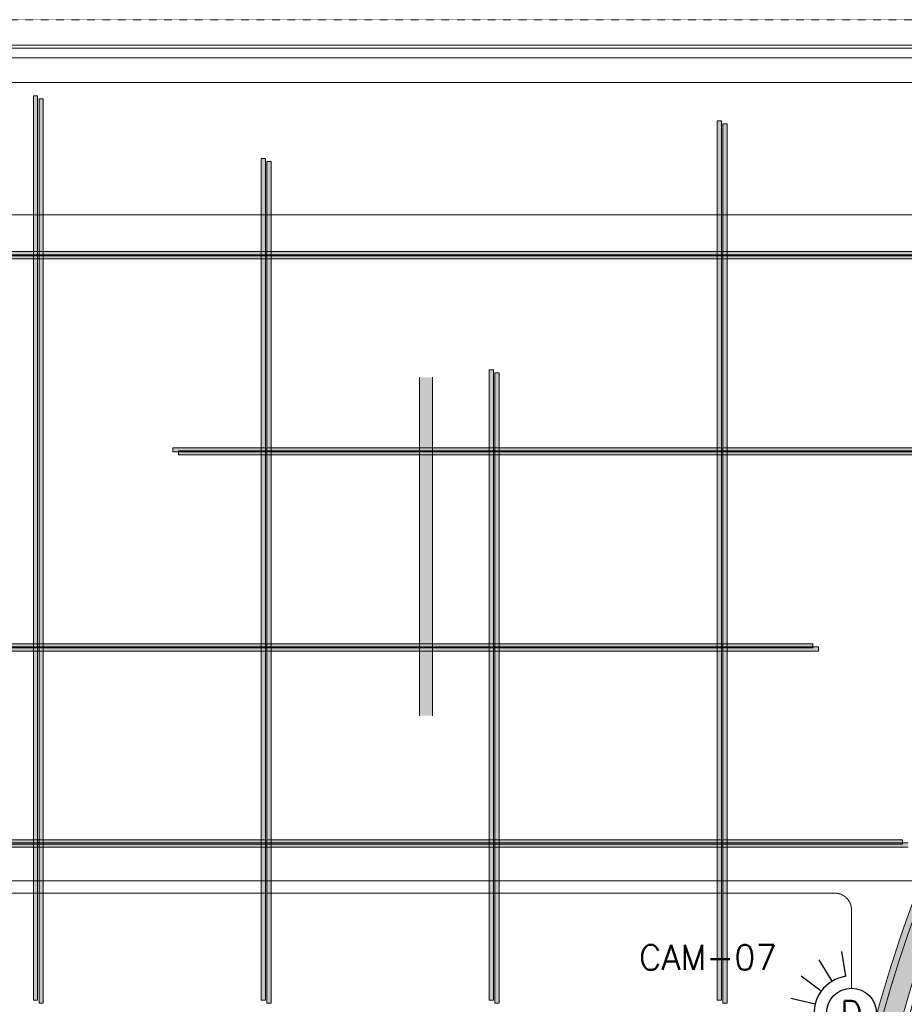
# Model space of a CAD drawing. Header units: millimetres. Extents: x 49250 to 72845, y -20157 to 18303.
# Tile 15 of 16: x 58449 to 63768, y 12381 to 18302. Entities that reach past the tile are written whole.
import ezdxf
from ezdxf.enums import TextEntityAlignment as Align

# ---------------------------------------------------------------- set-up
doc = ezdxf.new("R2010")
doc.units = ezdxf.units.MM
doc.header["$MEASUREMENT"] = 0
doc.linetypes.add('HIDDENX2', pattern=[0.75, 0.5, -0.25])
doc.linetypes.add('IRISH HOUSE_FF46_HYD AIRPORT_HVAC DUCTING LAYOUT 3$0$( Dashed )', pattern=[0.75, 0.5, -0.25])
doc.layers.get('0').update_dxf_attribs({"lineweight": 5})
for name, color, linetype in [('ELV-CCTV-SYSTEM-EQP', 5, 'Continuous'), ('IRISH HOUSE_FF46_HYD AIRPORT_HVAC DUCTING LAYOUT 3$0$Flooring', 8, 'Continuous'), ('IRISH HOUSE_FF46_HYD AIRPORT_HVAC DUCTING LAYOUT 3$0$RCP LAYOUT', 8, 'Continuous')]:
    doc.layers.add(name, color=color, linetype=linetype)
for name, color, linetype, lineweight in [('IRISH HOUSE_FF46_HYD AIRPORT_HVAC DUCTING LAYOUT 3$0$00 Structural', 2, 'Continuous', 25), ('IRISH HOUSE_FF46_HYD AIRPORT_HVAC DUCTING LAYOUT 3$0$02 Furniture', 14, 'Continuous', 25), ('IRISH HOUSE_FF46_HYD AIRPORT_HVAC DUCTING LAYOUT 3$0$03 Partition', 152, 'Continuous', 25), ('IRISH HOUSE_FF46_HYD AIRPORT_HVAC DUCTING LAYOUT 3$0$Ceiling', 14, 'Continuous', 9), ('IRISH HOUSE_FF46_HYD AIRPORT_HVAC DUCTING LAYOUT 3$0$Furniture', 14, 'Continuous', 9), ('IRISH HOUSE_FF46_HYD AIRPORT_HVAC DUCTING LAYOUT 3$0$Grey', 8, 'Continuous', 9), ('M-MEP-ELPR-EQUIP', 6, 'Continuous', 20), ('M-MEP-ELTV-CABLE', 96, 'HIDDENX2', 20), ('M-MEP-GEN', 7, 'Continuous', 5)]:
    doc.layers.add(name, color=color, linetype=linetype, lineweight=lineweight)
doc.styles.get("Standard").update_dxf_attribs({"font": 'romans.shx'})

# ---------------------------------------------------------------- blocks, each defined once
blk = doc.blocks.new('IRISH HOUSE_FF46_HYD AIRPORT_HVAC DUCTING LAYOUT 3$0$IRISH HOUSE-RCP LAYOUT')
at = {"lineweight": 0, "ltscale": 0.25}
h = blk.add_hatch(color=8, dxfattribs=at)
h.dxf.hatch_style = 1
edge = h.paths.add_edge_path()
edge.add_line((14811.2, 5878.4), (14696.6, 5979.9))
edge.add_arc((20815.3, 1083.1), 7837, 141.32998, 165.79345)
edge.add_line((13218, 3006.4), (13375.3, 3006.4))
edge.add_arc((20786.8, 1095.9), 7653.7, 141.32888, 165.54519, ccw=False)
edge = h.paths.add_edge_path()
edge.add_line((15341.4, 6700.9), (15455.9, 6599.1))
edge.add_arc((20875.4, 1115.8), 7709.6, 91.19276, 134.66521, ccw=False)
edge.add_line((20714.9, 8823.7), (20714.9, 8976.2))
edge.add_arc((20868.5, 1130.6), 7847.1, 91.12089, 134.77697)
at = {"layer": 'IRISH HOUSE_FF46_HYD AIRPORT_HVAC DUCTING LAYOUT 3$0$02 Furniture', "lineweight": 0, "ltscale": 0.25}
h = blk.add_hatch(color=8, dxfattribs=at)
h.dxf.hatch_style = 1
h.paths.add_polyline_path([(10506.6, 4944), (10582.9, 4944), (10582.9, 6979.9), (10506.6, 6979.9)])
at = {"layer": 'IRISH HOUSE_FF46_HYD AIRPORT_HVAC DUCTING LAYOUT 3$0$Ceiling', "lineweight": 0, "ltscale": 0.25}
h = blk.add_hatch(color=8, dxfattribs=at)
h.dxf.hatch_style = 1
h.paths.add_polyline_path([(8184, 8673), (8209.4, 8673), (8209.4, 3235), (8184, 3235)])
h = blk.add_hatch(color=8, dxfattribs=at)
h.dxf.hatch_style = 1
h.paths.add_polyline_path([(8218, 8654.8), (8243.4, 8654.8), (8243.4, 3216.9), (8218, 3216.9)])
h = blk.add_hatch(color=8, dxfattribs=at)
h.dxf.hatch_style = 1
h.paths.add_polyline_path([(12295.6, 8522.6), (12321, 8522.6), (12321, 3235), (12295.6, 3235)])
h = blk.add_hatch(color=8, dxfattribs=at)
h.dxf.hatch_style = 1
h.paths.add_polyline_path([(12329.5, 8504.5), (12354.9, 8504.5), (12354.9, 3216.9), (12329.5, 3216.9)])
h = blk.add_hatch(color=8, dxfattribs=at)
h.dxf.hatch_style = 1
h.paths.add_polyline_path([(9554.5, 8295.5), (9579.9, 8295.5), (9579.9, 3235), (9554.5, 3235)])
h = blk.add_hatch(color=8, dxfattribs=at)
h.dxf.hatch_style = 1
h.paths.add_polyline_path([(9588.5, 8277.3), (9613.9, 8277.3), (9613.9, 3216.9), (9588.5, 3216.9)])
h = blk.add_hatch(color=8, dxfattribs=at)
h.dxf.hatch_style = 1
h.paths.add_polyline_path([(16578.5, 7735.2), (16578.5, 7709.8), (7614.5, 7709.8), (7614.5, 7735.2)])
h = blk.add_hatch(color=8, dxfattribs=at)
h.dxf.hatch_style = 1
h.paths.add_polyline_path([(16612.4, 7717.1), (16612.4, 7691.7), (7648.4, 7691.7), (7648.4, 7717.1)])
h = blk.add_hatch(color=8, dxfattribs=at)
h.dxf.hatch_style = 1
h.paths.add_polyline_path([(10925.1, 7024.4), (10950.5, 7024.4), (10950.5, 3235), (10925.1, 3235)])
h = blk.add_hatch(color=8, dxfattribs=at)
h.dxf.hatch_style = 1
h.paths.add_polyline_path([(10959, 7006.3), (10984.4, 7006.3), (10984.4, 3216.9), (10959, 3216.9)])
h = blk.add_hatch(color=8, dxfattribs=at)
h.dxf.hatch_style = 1
h.paths.add_polyline_path([(15021.2, 6556.2), (15021.2, 6530.8), (9022.7, 6530.8), (9022.7, 6556.2)])
h = blk.add_hatch(color=8, dxfattribs=at)
h.dxf.hatch_style = 1
h.paths.add_polyline_path([(15055.1, 6538.1), (15055.1, 6512.7), (9056.7, 6512.7), (9056.7, 6538.1)])
h = blk.add_hatch(color=8, dxfattribs=at)
h.dxf.hatch_style = 1
h.paths.add_polyline_path([(12870.4, 5377.2), (12870.4, 5351.8), (7826.4, 5351.8), (7826.4, 5377.2)])
h = blk.add_hatch(color=8, dxfattribs=at)
h.dxf.hatch_style = 1
h.paths.add_polyline_path([(12904.4, 5359), (12904.4, 5333.6), (7860.3, 5333.6), (7860.3, 5359)])
h = blk.add_hatch(color=8, dxfattribs=at)
h.dxf.hatch_style = 1
h.paths.add_polyline_path([(13409.7, 4198.2), (13409.7, 4172.8), (7566, 4172.8), (7566, 4198.2)])
h = blk.add_hatch(color=8, dxfattribs=at)
h.dxf.hatch_style = 1
h.paths.add_polyline_path([(13443.6, 4180), (13443.6, 4154.6), (7600, 4154.6), (7600, 4180)])
at = {"layer": 'IRISH HOUSE_FF46_HYD AIRPORT_HVAC DUCTING LAYOUT 3$0$00 Structural', "color": 8, "lineweight": 0, "ltscale": 0.25}
for centre, radius, start, end in [((20815.3, 1083.1), 7837, 141.32998, 165.79348), ((20860.4, 1068.4), 7731.9, 141.9568, 165.48374)]:
    blk.add_arc(centre, radius, start, end, dxfattribs=at)
at = {"layer": 'IRISH HOUSE_FF46_HYD AIRPORT_HVAC DUCTING LAYOUT 3$0$02 Furniture', "color": 8, "lineweight": 0, "ltscale": 0.25}
for p, q in [((10506.6, 6979.9), (10506.6, 4944)), ((10582.9, 4944), (10582.9, 6979.9))]:
    blk.add_line(p, q, dxfattribs=at)
at = {"layer": 'IRISH HOUSE_FF46_HYD AIRPORT_HVAC DUCTING LAYOUT 3$0$03 Partition', "color": 8, "lineweight": 0, "ltscale": 0.25}
for p, q in [((6588.5, 8977.8), (20816.5, 8977.8)), ((8196.7, 8977.8), (20816.5, 8977.8)), ((20816.5, 8901.6), (6588.5, 8901.6))]:
    blk.add_line(p, q, dxfattribs=at)
at = {"layer": 'IRISH HOUSE_FF46_HYD AIRPORT_HVAC DUCTING LAYOUT 3$0$Ceiling', "color": 8, "lineweight": 0, "ltscale": 0.25}
for p, q in [((8184, 8673), (8209.4, 8673)), ((8184, 3235), (8184, 8673)), ((8209.4, 8673), (8209.4, 3235)), ((8218, 8654.8), (8243.4, 8654.8)), ((8218, 3216.9), (8218, 8654.8)), ((8243.4, 8654.8), (8243.4, 3216.9)), ((12295.6, 8522.6), (12321, 8522.6)), ((12295.6, 3235), (12295.6, 8522.6)), ((12321, 8522.6), (12321, 3235)), ((12329.5, 8504.5), (12354.9, 8504.5)), ((12329.5, 3216.9), (12329.5, 8504.5)), ((12354.9, 8504.5), (12354.9, 3216.9)), ((9554.5, 8295.5), (9579.9, 8295.5)), ((9554.5, 3235), (9554.5, 8295.5)), ((9579.9, 8295.5), (9579.9, 3235)), ((9588.5, 8277.3), (9613.9, 8277.3)), ((9588.5, 3216.9), (9588.5, 8277.3)), ((9613.9, 8277.3), (9613.9, 3216.9)), ((7614.5, 7735.2), (16578.5, 7735.2)), ((16578.5, 7709.8), (7614.5, 7709.8)), ((7648.4, 7717.1), (16612.4, 7717.1)), ((16612.4, 7691.7), (7648.4, 7691.7)), ((10925.1, 7024.4), (10950.5, 7024.4)), ((10925.1, 3235), (10925.1, 7024.4)), ((10950.5, 7024.4), (10950.5, 3235)), ((10959, 7006.3), (10984.4, 7006.3)), ((10959, 3216.9), (10959, 7006.3)), ((10984.4, 7006.3), (10984.4, 3216.9)), ((9022.7, 6530.8), (9022.7, 6556.2)), ((9022.7, 6556.2), (15021.2, 6556.2)), ((15021.2, 6530.8), (9022.7, 6530.8)), ((9056.7, 6512.7), (9056.7, 6538.1)), ((9056.7, 6538.1), (15055.1, 6538.1)), ((15055.1, 6512.7), (9056.7, 6512.7)), ((7826.4, 5377.2), (12870.4, 5377.2)), ((12870.4, 5351.8), (7826.4, 5351.8)), ((7860.3, 5359), (12904.4, 5359)), ((12904.4, 5333.6), (7860.3, 5333.6)), ((12870.4, 5377.2), (12870.4, 5351.8)), ((12904.4, 5359), (12904.4, 5333.6)), ((7566, 4198.2), (13409.7, 4198.2)), ((13409.7, 4172.8), (7566, 4172.8)), ((7600, 4180), (13443.6, 4180)), ((13443.6, 4154.6), (7600, 4154.6)), ((13409.7, 4198.2), (13409.7, 4172.8)), ((8209.4, 3235), (8184, 3235)), ((8243.4, 3216.9), (8218, 3216.9)), ((9579.9, 3235), (9554.5, 3235)), ((9613.9, 3216.9), (9588.5, 3216.9)), ((10950.5, 3235), (10925.1, 3235)), ((10984.4, 3216.9), (10959, 3216.9)), ((12321, 3235), (12295.6, 3235)), ((12354.9, 3216.9), (12329.5, 3216.9))]:
    blk.add_line(p, q, dxfattribs=at)
for start in [141.9568, 163.14185]:
    blk.add_arc((20894.4, 1050.2), 7731.9, start, 165.48374, dxfattribs=at)
at = {"layer": 'IRISH HOUSE_FF46_HYD AIRPORT_HVAC DUCTING LAYOUT 3$0$Flooring', "color": 8, "lineweight": 0, "ltscale": 0.25}
blk.add_line((20851, 8959.6), (1388.7, 8959.6), dxfattribs=at)
blk.add_arc((20924.1, 1044.8), 7915.2, 90.52936, 165.78382, dxfattribs=at)
at = {"layer": 'IRISH HOUSE_FF46_HYD AIRPORT_HVAC DUCTING LAYOUT 3$0$Furniture', "color": 8, "lineweight": 0, "ltscale": 0.25}
blk.add_line((20816.5, 8977.7), (1459, 8977.7), dxfattribs=at)
at = {"layer": 'IRISH HOUSE_FF46_HYD AIRPORT_HVAC DUCTING LAYOUT 3$0$Grey', "color": 8, "linetype": 'IRISH HOUSE_FF46_HYD AIRPORT_HVAC DUCTING LAYOUT 3$0$( Dashed )', "lineweight": 0, "ltscale": 0.2}
blk.add_line((20816.5, 9130.1), (1461.7, 9130.1), dxfattribs=at)
blk = doc.blocks.new('IRISH HOUSE_FF46_HYD AIRPORT_HVAC DUCTING LAYOUT 3')
at = {"layer": 'IRISH HOUSE_FF46_HYD AIRPORT_HVAC DUCTING LAYOUT 3$0$RCP LAYOUT', "lineweight": 0}
blk.add_blockref('IRISH HOUSE_FF46_HYD AIRPORT_HVAC DUCTING LAYOUT 3$0$IRISH HOUSE-RCP LAYOUT', (0, 0), dxfattribs=at)
blk = doc.blocks.new('DOME-CCTV-CM')
at = {"color": 0}
for p, q in [((106.1, 106.1), (176.8, 176.8)), ((138.6, 57.4), (231, 95.7)), ((150, 0), (250, 0)), ((138.6, -57.4), (231, -95.7)), ((106.1, -106.1), (176.8, -176.8))]:
    blk.add_line(p, q, dxfattribs=at)
blk.add_circle((0, 0), 100, dxfattribs=at)
blk.add_arc((0, 0), 150, 315, 45, dxfattribs=at)
blk.add_attdef('D', text='', height=100, dxfattribs=at).set_placement((0, 0), align=Align.MIDDLE_CENTER)

msp = doc.modelspace()

# ---------------------------------------------------------------- linework, layer by layer
at = {"layer": 'M-MEP-ELTV-CABLE', "ltscale": 5}
for points in [[(65938.5, 17923.2), (56251, 17923.2, 0.414214), (56151, 17823.2), (56151, 7651.2, 0.414214), (56251, 7551.2), (59344.2, 7551.2, 0.414214), (59444.2, 7651.2), (59444.2, 8871.7)], [(59369.2, 8871.7), (59369.2, 7726.2, -0.414214), (59269.2, 7626.2), (56326, 7626.2, -0.414214), (56226, 7726.2), (56226, 17029, -0.414214), (56326, 17129), (70812.4, 17129, 0.414214), (70912.4, 17229), (70912.4, 17650.6)], [(59294.2, 8871.7), (59294.2, 7801.2, -0.414214), (59194.2, 7701.2), (56401, 7701.2, -0.414214), (56301, 7801.2), (56301, 13024.2, -0.414214), (56401, 13124.2), (70812.7, 13124.2, -0.414214), (70912.7, 13024.2), (70912.7, 11563.2)], [(63450, 12477.2), (63450, 12949.2, 0.414214), (63350, 13049.2), (56476, 13049.2, 0.414214), (56376, 12949.2), (56376, 7876.2, 0.414214), (56476, 7776.2), (59119.2, 7776.2, 0.414214), (59219.2, 7876.2), (59219.2, 8871.7)]]:
    msp.add_lwpolyline(points, format="xyb", dxfattribs=at)

# ---------------------------------------------------------------- block references
at = {"layer": 'ELV-CCTV-SYSTEM-EQP', "lineweight": 0}
ref = msp.add_blockref('DOME-CCTV-CM', (63450, 12327.2), dxfattribs=dict(at, xscale=1.5, yscale=1.5, zscale=1.5, rotation=143.7174339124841))
ref.add_attrib('D', 'D', dxfattribs={"color": 0, "height": 150}).set_placement((63450, 12327.2), align=Align.MIDDLE_CENTER)
at = {"layer": 'M-MEP-ELPR-EQUIP'}
msp.add_blockref('IRISH HOUSE_FF46_HYD AIRPORT_HVAC DUCTING LAYOUT 3', (50347, 9171.7), dxfattribs=at)

# ---------------------------------------------------------------- texts
at = {"layer": 'M-MEP-GEN', "insert": (62587.2, 12662.7), "char_height": 150, "attachment_point": 5}
msp.add_mtext_dynamic_manual_height_columns('CAM-07', width=394.357, gutter_width=4987.1, heights=[0], dxfattribs=at)

doc.saveas('drawing.dxf')
